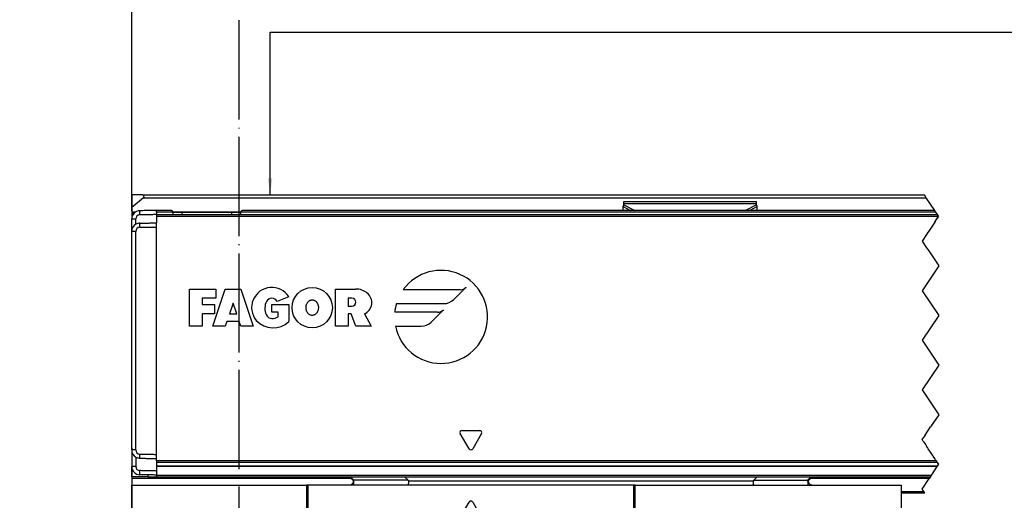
# Model space of a CAD drawing. Header units: millimetres. Extents: x -418 to 2050, y -784 to 1107.
# Tile 4 of 61: x -316 to -197, y 23 to 82. Entities that reach past the tile are written whole.
import ezdxf

# ---------------------------------------------------------------- set-up
doc = ezdxf.new("R2010")
doc.units = ezdxf.units.MM
doc.linetypes.add('DOT_CENTER', pattern=[14, 12, -1, 0, -1])
doc.layers.add('1', color=7, linetype='Continuous')
doc.styles.add('CONVERTER_12', font='txt.shx', dxfattribs={"width": 0.9})
doc.dimstyles.new('ME10_DIM_25', dxfattribs={"dimtxt": 2, "dimasz": 2, "dimexe": 1, "dimexo": 1, "dimgap": 1, "dimtad": 1, "dimdsep": 46, "dimtxsty": 'CONVERTER_12', "dimsah": 1, "dimcen": 0.09, "dimclrd": 2, "dimclre": 2, "dimclrt": 2, "dimadec": 0, "dimazin": 0, "dimtol": 1, "dimtp": 0.4, "dimtm": 0.4, "dimtfac": 0.75, "dimtdec": 0, "dimtix": 1, "dimtmove": 0, "dimatfit": 3, "dimfxl": 1, "dimtolj": 1, "dimtzin": 0, "dimarcsym": 0})
doc.dimstyles.new('ME10_DIM_31', dxfattribs={"dimtxt": 2, "dimasz": 2, "dimexe": 1, "dimexo": 1, "dimgap": 1, "dimtad": 1, "dimdsep": 46, "dimtxsty": 'CONVERTER_12', "dimsah": 1, "dimcen": 0.09, "dimclrd": 2, "dimclre": 2, "dimclrt": 2, "dimadec": 0, "dimazin": 0, "dimtfac": 1, "dimtdec": 4, "dimtix": 1, "dimtmove": 0, "dimatfit": 3, "dimfxl": 1, "dimtolj": 1, "dimtzin": 0, "dimarcsym": 0})
doc.dimstyles.get("Standard").update_dxf_attribs({"dimtxt": 0.18, "dimasz": 0.18, "dimexe": 0.18, "dimexo": 0.0625, "dimgap": 0.09, "dimtad": 0, "dimtih": 1, "dimtoh": 1, "dimdec": 4, "dimzin": 0, "dimdsep": 46, "dimtxsty": 'Standard', "dimcen": 0.09, "dimadec": 0, "dimazin": 0, "dimtfac": 1, "dimtdec": 4, "dimtofl": 0, "dimtmove": 0, "dimatfit": 3, "dimfxl": 1, "dimtolj": 1, "dimtzin": 0, "dimarcsym": 0})

# ---------------------------------------------------------------- blocks, each defined once
blk = doc.blocks.new('B-B__14', base_point=(-290.14, 4.2))
at = {"layer": '1', "color": 2, "linetype": 'DOT_CENTER'}
blk.add_line((-289.89, -29.24), (-289.89, 102.45), dxfattribs=at)
blk = doc.blocks.new('REGLA_SV2-1340__16', base_point=(-302.89, 26.25))
at = {"color": 3, "linetype": 'Continuous'}
for p, q in [((-301.9, 57.92), (-301.91, 58.42)), ((-302.89, 57.42), (-302.39, 57.42)), ((-298.79, 58.25), (-299.89, 58.25)), ((-299.89, 57.76), (-205.36, 57.76)), ((-297.89, 58.25), (-298.79, 58.25)), ((-297.86, 58.25), (-297.89, 58.25)), ((-296.79, 57.96), (-296.79, 58.25)), ((-290.79, 57.96), (-290.79, 58.25)), ((-288.79, 58.25), (-289.72, 58.25)), ((-237.08, 58.25), (-288.79, 58.25)), ((-205.69, 58.25), (-237.08, 58.25)), ((-301.9, 56.42), (-301.91, 56.92)), ((-302.39, 55.92), (-302.89, 55.92)), ((-295.89, 44.45), (-295.89, 48.95)), ((-295.89, 48.95), (-292.7, 48.95)), ((-293.08, 44.45), (-291.58, 48.95)), ((-292.7, 48.95), (-292.7, 47.83)), ((-291.58, 48.95), (-289.7, 48.95)), ((-289.7, 48.95), (-288.2, 44.45)), ((-278.24, 44.45), (-278.24, 48.95)), ((-278.24, 48.95), (-275.8, 48.95)), ((-263.2, 48.87), (-270.06, 48.87)), ((-263.96, 47.67), (-262.46, 49.17)), ((-294.39, 47.83), (-294.39, 47.08)), ((-292.7, 47.83), (-294.39, 47.83)), ((-283.89, 48.01), (-285.29, 47.45)), ((-276.27, 47.83), (-276.74, 47.83)), ((-276.74, 47.83), (-276.74, 46.89)), ((-294.39, 47.08), (-292.89, 47.08)), ((-292.89, 47.08), (-292.89, 45.95)), ((-290.64, 47.26), (-291.08, 45.95)), ((-290.2, 45.95), (-290.64, 47.26)), ((-285.95, 47.08), (-283.88, 47.08)), ((-285.94, 46.14), (-285.95, 47.08)), ((-283.88, 47.08), (-283.88, 45.01)), ((-276.74, 46.89), (-276.27, 46.89)), ((-270.89, 47.18), (-265.16, 47.18)), ((-266.69, 44.94), (-265.19, 46.44)), ((-294.39, 45.95), (-294.39, 44.45)), ((-292.89, 45.95), (-294.39, 45.95)), ((-291.08, 45.95), (-290.2, 45.95)), ((-285.19, 46.14), (-285.94, 46.14)), ((-285.19, 45.58), (-285.19, 46.14)), ((-276.74, 45.95), (-276.74, 44.45)), ((-276.36, 45.95), (-276.74, 45.95)), ((-275.8, 44.45), (-276.36, 45.95)), ((-274.76, 45.95), (-273.93, 44.45)), ((-265.93, 46.14), (-271.1, 46.14)), ((-294.39, 44.45), (-295.89, 44.45)), ((-291.58, 44.45), (-293.08, 44.45)), ((-291.39, 45.01), (-291.58, 44.45)), ((-289.89, 45.01), (-291.39, 45.01)), ((-289.7, 44.45), (-289.89, 45.01)), ((-288.2, 44.45), (-289.7, 44.45)), ((-276.74, 44.45), (-278.24, 44.45)), ((-273.93, 44.45), (-275.8, 44.45)), ((-271.01, 44.45), (-267.89, 44.45)), ((-262.11, 29.63), (-263.17, 31.48)), ((-262.96, 31.85), (-260.82, 31.85)), ((-260.61, 31.48), (-261.67, 29.63)), ((-302.39, 29.49), (-302.89, 29.49)), ((-301.91, 28.49), (-301.9, 28.99)), ((-302.39, 27.49), (-302.89, 27.49)), ((-205.62, 28.16), (-299.89, 28.16)), ((-205.5, 27.98), (-299.89, 27.98)), ((-299.89, 27.56), (-205.48, 27.56)), ((-301.91, 26.49), (-301.9, 26.99)), ((-299.89, 26.45), (-206.22, 26.45))]:
    blk.add_line(p, q, dxfattribs=at)
at = {"color": 7, "linetype": 'Continuous'}
for p, q in [((-298.15, 58.45), (-299.89, 58.45)), ((-299.89, 58.25), (-299.89, 58.45)), ((-205.82, 58.45), (-289.43, 58.45)), ((-302.89, 55.92), (-302.89, 57.42)), ((-299.89, 58.25), (-299.89, 57.96)), ((-299.89, 57.96), (-205.49, 57.96)), ((-299.89, 57.96), (-299.89, 57.76)), ((-299.89, 57.76), (-299.89, 56.95)), ((-297.86, 58.25), (-296.83, 58.25)), ((-296.83, 58.25), (-296.79, 58.25)), ((-296.79, 58.25), (-295.47, 58.25)), ((-295.47, 58.25), (-294.31, 58.25)), ((-294.31, 58.25), (-291.89, 58.25)), ((-291.89, 58.25), (-290.79, 58.25)), ((-290.79, 58.25), (-289.72, 58.25)), ((-299.89, 56.45), (-299.89, 56.95)), ((-299.89, 28.95), (-299.89, 56.45)), ((-302.89, 53.75), (-302.89, 55.92)), ((-302.89, 53.55), (-302.89, 53.75)), ((-302.89, 30.95), (-302.89, 53.55)), ((-302.89, 30.75), (-302.89, 30.95)), ((-302.89, 29.49), (-302.89, 30.75)), ((-302.89, 29.49), (-302.89, 27.49)), ((-299.89, 28.45), (-299.89, 28.95)), ((-299.89, 28.16), (-299.89, 28.45)), ((-299.89, 28.14), (-299.89, 27.98)), ((-299.89, 27.98), (-299.89, 27.56)), ((-299.89, 27.56), (-299.89, 27.54)), ((-299.89, 27.54), (-299.89, 26.95)), ((-299.89, 27.54), (-205.5, 27.54)), ((-299.89, 26.95), (-299.89, 26.45)), ((-299.89, 26.45), (-299.89, 26.25)), ((-299.89, 26.25), (-287.89, 26.25)), ((-287.89, 26.25), (-276.59, 26.25)), ((-276.59, 26.25), (-220.62, 26.25)), ((-220.62, 26.25), (-206.35, 26.25))]:
    blk.add_line(p, q, dxfattribs=at)
at = {"color": 2, "linetype": 'DOT_CENTER'}
for p, q in [((-205.72, 58.29), (-205.82, 58.45)), ((-205.82, 57.05), (-205.69, 57.24)), ((-205.69, 58.25), (-205.72, 58.29)), ((-205.49, 57.96), (-205.69, 58.25)), ((-205.69, 57.24), (-205.36, 57.76)), ((-205.48, 57.95), (-205.49, 57.96)), ((-205.36, 57.76), (-205.48, 57.95)), ((-206.55, 55.95), (-206.69, 55.75)), ((-205.83, 57.04), (-206.55, 55.95)), ((-205.82, 57.05), (-205.83, 57.04)), ((-206.82, 55.55), (-207.35, 54.75)), ((-207.35, 54.75), (-206.82, 53.95)), ((-206.69, 55.75), (-206.82, 55.55)), ((-206.82, 53.95), (-206.68, 53.75)), ((-206.68, 53.75), (-206.55, 53.55)), ((-206.55, 53.55), (-205.35, 51.75)), ((-205.35, 51.75), (-207.35, 48.75)), ((-207.35, 48.75), (-205.35, 45.75)), ((-205.35, 45.75), (-207.35, 42.75)), ((-207.35, 42.75), (-205.35, 39.75)), ((-205.35, 39.75), (-207.35, 36.75)), ((-207.35, 36.75), (-205.35, 33.75)), ((-205.35, 33.75), (-206.33, 32.29)), ((-206.71, 31.72), (-206.33, 32.29)), ((-207.22, 30.95), (-207.25, 30.91)), ((-207.11, 31.12), (-207.22, 30.95)), ((-207, 31.28), (-207.11, 31.12)), ((-207, 31.28), (-206.71, 31.72)), ((-207.35, 30.75), (-207.27, 30.87)), ((-207.25, 30.59), (-207.35, 30.75)), ((-207.25, 30.91), (-207.27, 30.87)), ((-207.25, 30.59), (-207.22, 30.55)), ((-207.22, 30.55), (-207.2, 30.52)), ((-207.2, 30.52), (-207.18, 30.5)), ((-207.18, 30.5), (-207.14, 30.43)), ((-207.14, 30.43), (-207.07, 30.32)), ((-207.07, 30.32), (-206.92, 30.11)), ((-206.92, 30.11), (-206.82, 29.95)), ((-206.73, 29.81), (-206.82, 29.95)), ((-206.7, 29.77), (-206.73, 29.81)), ((-206.68, 29.74), (-206.7, 29.77)), ((-206.65, 29.69), (-206.68, 29.74)), ((-206.61, 29.64), (-206.65, 29.69)), ((-206.07, 28.82), (-206.61, 29.64)), ((-206.01, 28.73), (-206.07, 28.82)), ((-205.83, 28.46), (-206.01, 28.73)), ((-205.76, 28.36), (-205.83, 28.46)), ((-205.72, 28.3), (-205.76, 28.36)), ((-205.65, 28.19), (-205.72, 28.3)), ((-205.62, 28.16), (-205.65, 28.19)), ((-205.62, 28.16), (-205.61, 28.14)), ((-205.5, 27.98), (-205.61, 28.14)), ((-205.61, 27.36), (-205.5, 27.54)), ((-205.49, 27.96), (-205.5, 27.98)), ((-205.5, 27.54), (-205.48, 27.56)), ((-205.41, 27.84), (-205.49, 27.96)), ((-205.48, 27.56), (-205.4, 27.68)), ((-205.35, 27.75), (-205.41, 27.84)), ((-205.4, 27.68), (-205.39, 27.69)), ((-205.39, 27.69), (-205.35, 27.75)), ((-206.35, 26.25), (-206.28, 26.37)), ((-206.28, 26.37), (-206.22, 26.45)), ((-206.22, 26.45), (-206.12, 26.59)), ((-206.12, 26.59), (-205.61, 27.36))]:
    blk.add_line(p, q, dxfattribs=at)
at = {"color": 3, "linetype": 'Continuous'}
blk.add_circle((-281.07, 46.7), 2.44, dxfattribs=at)
at = {"color": 7, "linetype": 'Continuous'}
for centre, radius, start, end in [((-301.89, 57.42), 1, 91, 180), ((-301.89, 57.42), 0.5, 91.6289, 179.9962), ((-301.89, 55.92), 1, 120.005, 180), ((-301.89, 55.92), 1, 91, 120.005), ((-301.89, 55.92), 0.5, 91.6288, 179.9959), ((-301.89, 29.49), 1, 180, 239.995), ((-301.89, 29.49), 0.5, 180.0041, 268.3712), ((-301.89, 29.49), 1, 239.995, 269), ((-301.89, 27.49), 1, 180, 269), ((-301.89, 27.49), 0.5, 180.0039, 268.3708)]:
    blk.add_arc(centre, radius, start, end, dxfattribs=at)
at = {"color": 3, "linetype": 'Continuous'}
for centre, radius, start, end in [((-265.5, 45.58), 5.63, 191.537, 144.197), ((-285.95, 46.7), 2.44, 32.579, 219.5977), ((-275.8, 46.75), 2.2, 50.7613, 90), ((-263.2, 49.91), 1.04, 270, 315), ((-285.95, 47.08), 0.752, 29.919, 150.081), ((-276.27, 47.36), 0.469, 270, 90), ((-275.35, 47.31), 1.48, 293.2767, 50.7613), ((-265.16, 48.87), 1.69, 270, 315), ((-284.82, 46.61), 1.97, 154.6231, 202.6199), ((-265.5, 45.58), 5.63, 163.4412, 174.2608), ((-265.93, 47.18), 1.04, 270, 315), ((-285.94, 46.14), 0.75, 202.6199, 270), ((-285.94, 46.98), 1.59, 270, 298.0725), ((-285.79, 47.06), 2.8, 223.129, 312.9833), ((-267.89, 46.14), 1.69, 270, 315), ((-262.96, 31.6), 0.25, 90, 210), ((-260.82, 31.6), 0.25, 330, 90), ((-261.89, 29.75), 0.25, 210, 330)]:
    blk.add_arc(centre, radius, start, end, dxfattribs=at)
at = {"color": 7, "linetype": 'Continuous'}
for points, knots in [([(-299.89, 58.45), (-300.06, 58.45), (-300.39, 58.44), (-300.89, 58.43), (-301.4, 58.43), (-301.74, 58.42), (-301.91, 58.42)], [0, 0, 0, 0, 0.500077, 1.000155, 1.508957, 2.01776, 2.01776, 2.01776, 2.01776]), ([(-297.86, 58.25), (-297.87, 58.28), (-297.89, 58.35), (-297.97, 58.41), (-298.06, 58.44), (-298.12, 58.45), (-298.15, 58.45)], [0, 0, 0, 0, 0.0950945, 0.2040772, 0.2937684, 0.3846964, 0.3846964, 0.3846964, 0.3846964]), ([(-289.43, 58.45), (-289.46, 58.45), (-289.52, 58.44), (-289.61, 58.41), (-289.69, 58.35), (-289.71, 58.28), (-289.72, 58.25)], [0, 0, 0, 0, 0.090928, 0.1806192, 0.2896018, 0.3846964, 0.3846964, 0.3846964, 0.3846964]), ([(-302.39, 56.78), (-302.39, 56.89), (-302.39, 57.1), (-302.39, 57.31), (-302.39, 57.42)], [0, 0, 0, 0, 0.3170095, 0.6340198, 0.6340198, 0.6340198, 0.6340198]), ([(-299.89, 57.96), (-300.06, 57.95), (-300.39, 57.94), (-300.89, 57.94), (-301.4, 57.93), (-301.74, 57.92), (-301.9, 57.92)], [0, 0, 0, 0, 0.500205, 1.000297, 1.508699, 2.014695, 2.014695, 2.014695, 2.014695]), ([(-301.91, 56.92), (-301.74, 56.92), (-301.4, 56.93), (-300.89, 56.93), (-300.39, 56.94), (-300.06, 56.95), (-299.89, 56.95)], [0, 0, 0, 0, 0.508802, 1.017605, 1.517682, 2.01776, 2.01776, 2.01776, 2.01776]), ([(-301.9, 56.42), (-301.74, 56.42), (-301.4, 56.43), (-300.89, 56.43), (-300.39, 56.44), (-300.06, 56.45), (-299.89, 56.45)], [0, 0, 0, 0, 0.505996, 1.014398, 1.514475, 2.014553, 2.014553, 2.014553, 2.014553]), ([(-302.39, 29.49), (-302.39, 31.69), (-302.39, 36.1), (-302.39, 42.7), (-302.39, 49.31), (-302.39, 53.71), (-302.39, 55.92)], [0, 0, 0, 0, 6.607471, 13.21494, 19.822409, 26.42988, 26.42988, 26.42988, 26.42988]), ([(-302.39, 28.62), (-302.39, 28.6), (-302.39, 28.55), (-302.39, 28.34), (-302.39, 27.99), (-302.39, 27.65), (-302.39, 27.49)], [0, 0, 0, 0, 0.067009, 0.134019, 0.634019, 1.13402, 1.13402, 1.13402, 1.13402]), ([(-301.9, 28.99), (-301.74, 28.98), (-301.4, 28.98), (-300.89, 28.97), (-300.39, 28.96), (-300.06, 28.96), (-299.89, 28.95)], [0, 0, 0, 0, 0.505996, 1.014398, 1.514475, 2.014553, 2.014553, 2.014553, 2.014553]), ([(-301.91, 28.49), (-301.74, 28.48), (-301.4, 28.48), (-300.89, 28.47), (-300.39, 28.46), (-300.06, 28.46), (-299.89, 28.45)], [0, 0, 0, 0, 0.508802, 1.017605, 1.517682, 2.01776, 2.01776, 2.01776, 2.01776]), ([(-299.89, 26.45), (-300.06, 26.46), (-300.39, 26.46), (-300.89, 26.47), (-301.4, 26.48), (-301.74, 26.48), (-301.91, 26.49)], [0, 0, 0, 0, 0.500077, 1.000155, 1.508957, 2.01776, 2.01776, 2.01776, 2.01776]), ([(-299.89, 26.95), (-300.06, 26.96), (-300.39, 26.96), (-300.89, 26.97), (-301.4, 26.98), (-301.74, 26.98), (-301.9, 26.99)], [0, 0, 0, 0, 0.502696, 1.000155, 1.508557, 2.014556, 2.014556, 2.014556, 2.014556])]:
    blk.add_open_spline(points, degree=3, knots=knots, dxfattribs=at)
for points in [[(-297.86, 57.96), (-297.86, 58.01), (-297.86, 58.11), (-297.86, 58.2), (-297.86, 58.25)], [(-289.72, 58.25), (-289.72, 58.2), (-289.72, 58.11), (-289.72, 58.01), (-289.72, 57.96)], [(-299.89, 28.16), (-299.89, 28.15), (-299.89, 28.15), (-299.89, 28.14), (-299.89, 28.14)]]:
    blk.add_open_spline(points, degree=3, dxfattribs=at)
at = {"color": 3, "linetype": 'Continuous'}
blk.add_open_spline([(-281.07, 47.64), (-281.08, 47.64), (-281.11, 47.64), (-281.17, 47.63), (-281.26, 47.61), (-281.35, 47.57), (-281.44, 47.52), (-281.53, 47.45), (-281.6, 47.37), (-281.67, 47.28), (-281.72, 47.17), (-281.77, 47.05), (-281.79, 46.95), (-281.81, 46.87), (-281.82, 46.79), (-281.82, 46.7), (-281.82, 46.59), (-281.8, 46.45), (-281.75, 46.3), (-281.69, 46.17), (-281.64, 46.08), (-281.58, 46.01), (-281.52, 45.94), (-281.42, 45.87), (-281.31, 45.81), (-281.19, 45.77), (-281.08, 45.76), (-280.96, 45.77), (-280.87, 45.8), (-280.78, 45.83), (-280.71, 45.87), (-280.63, 45.94), (-280.56, 46.01), (-280.5, 46.08), (-280.45, 46.17), (-280.39, 46.3), (-280.34, 46.46), (-280.32, 46.64), (-280.32, 46.81), (-280.35, 46.97), (-280.39, 47.11), (-280.43, 47.2), (-280.48, 47.27), (-280.52, 47.34), (-280.57, 47.4), (-280.65, 47.48), (-280.73, 47.54), (-280.83, 47.59), (-280.92, 47.62), (-281, 47.64), (-281.05, 47.64), (-281.06, 47.64), (-281.07, 47.64)], degree=3, knots=[0, 0, 0, 0, 0.034231, 0.07521, 0.197599, 0.299731, 0.376674, 0.513787, 0.626341, 0.704093, 0.85248, 0.982072, 1.087625, 1.161967, 1.228529, 1.321956, 1.437764, 1.572532, 1.744058, 1.8854, 1.994458, 2.066457, 2.157589, 2.281277, 2.429038, 2.526545, 2.658069, 2.759139, 2.887207, 2.947955, 3.029772, 3.131029, 3.251672, 3.321253, 3.429119, 3.570181, 3.742071, 3.922044, 4.100921, 4.277907, 4.407159, 4.514506, 4.597757, 4.653581, 4.738093, 4.849382, 4.980725, 5.061713, 5.162854, 5.281154, 5.298781, 5.316372, 5.316372, 5.316372, 5.316372], dxfattribs=at)
blk = doc.blocks.new('CABEZA_RANURADA_REGLA_SV2__17', base_point=(-302.89, 4.15))
at = {"color": 7, "linetype": 'Continuous'}
for p, q in [((-276.59, 26.25), (-276.1, 25.76)), ((-269.49, 25.84), (-269.9, 26.25)), ((-227.29, 26.25), (-227.7, 25.84)), ((-221.11, 25.76), (-220.62, 26.25)), ((-302.89, 24.45), (-302.89, 25.25)), ((-302.89, 25.25), (-281.76, 25.25)), ((-281.59, 25.25), (-281.76, 25.25)), ((-281.76, 25.25), (-281.76, 4.45)), ((-281.59, 25.25), (-281.59, 4.15)), ((-276.52, 25.25), (-281.59, 25.25)), ((-276.11, 25.25), (-276.52, 25.25)), ((-269.49, 25.25), (-276.11, 25.25)), ((-242.19, 25.25), (-269.49, 25.25)), ((-242.02, 25.25), (-242.19, 25.25)), ((-242.19, 4.15), (-242.19, 25.25)), ((-242.02, 25.25), (-227.7, 25.25)), ((-242.02, 4.45), (-242.02, 25.25)), ((-227.7, 25.25), (-221.1, 25.25)), ((-221.1, 25.25), (-220.68, 25.25)), ((-220.68, 25.25), (-209.89, 25.25)), ((-209.89, 25.25), (-209.89, 4.45)), ((-302.89, 24.25), (-302.89, 24.45)), ((-302.89, 4.45), (-302.89, 24.25)), ((-295.84, 16.25), (-293.73, 19.9)), ((-293.73, 19.9), (-286.05, 19.9)), ((-286.05, 19.9), (-283.94, 16.25)), ((-239.84, 16.25), (-237.73, 19.9)), ((-237.73, 19.9), (-230.05, 19.9)), ((-230.05, 19.9), (-228.19, 16.68)), ((-287.89, 18.55), (-291.89, 18.55)), ((-231.89, 18.55), (-235.89, 18.55)), ((-228.19, 15.83), (-228.19, 16.68)), ((-293.73, 12.6), (-295.84, 16.25)), ((-283.94, 16.25), (-286.05, 12.6)), ((-237.73, 12.6), (-239.84, 16.25)), ((-228.19, 15.83), (-230.05, 12.6)), ((-291.89, 13.95), (-287.89, 13.95)), ((-235.89, 13.95), (-231.89, 13.95)), ((-286.05, 12.6), (-293.73, 12.6)), ((-230.05, 12.6), (-237.73, 12.6)), ((-281.76, 4.45), (-302.89, 4.45)), ((-302.89, 4.45), (-302.89, 4.15)), ((-281.59, 4.15), (-302.89, 4.15)), ((-281.59, 4.15), (-281.76, 4.45)), ((-242.19, 4.15), (-281.59, 4.15)), ((-242.02, 4.45), (-242.19, 4.15)), ((-242.19, 4.15), (-209.89, 4.15)), ((-242.02, 4.45), (-209.89, 4.45)), ((-209.89, 4.15), (-209.89, 4.45))]:
    blk.add_line(p, q, dxfattribs=at)
at = {"color": 3, "linetype": 'Continuous'}
for p, q in [((-276.43, 26.25), (-276.02, 25.84)), ((-221.19, 25.84), (-220.78, 26.25)), ((-269.49, 25.84), (-276.02, 25.84)), ((-269.44, 25.75), (-227.75, 25.75)), ((-227.7, 25.84), (-221.19, 25.84)), ((-263.17, 21.34), (-262.11, 23.19)), ((-261.67, 23.19), (-260.61, 21.34)), ((-296.7, 16.25), (-294.16, 20.65)), ((-294.16, 20.65), (-285.62, 20.65)), ((-285.62, 20.65), (-283.08, 16.25)), ((-260.82, 20.96), (-262.96, 20.96)), ((-240.7, 16.25), (-238.16, 20.65)), ((-238.16, 20.65), (-229.62, 20.65)), ((-229.62, 20.65), (-227.44, 16.88)), ((-227.44, 15.62), (-227.44, 16.88)), ((-294.16, 11.85), (-296.7, 16.25)), ((-283.08, 16.25), (-285.62, 11.85)), ((-238.16, 11.85), (-240.7, 16.25)), ((-227.44, 15.62), (-229.62, 11.85)), ((-285.62, 11.85), (-294.16, 11.85)), ((-229.62, 11.85), (-238.16, 11.85))]:
    blk.add_line(p, q, dxfattribs=at)
at = {"color": 7, "linetype": 'Continuous'}
for centre, radius, start, end in [((-269.57, 25.74), 0.131, 3.7675, 48.9854), ((-227.62, 25.74), 0.13, 131.0124, 176.2306), ((-291.89, 16.25), 2.3, 90, 270), ((-287.89, 16.25), 2.3, 270, 90), ((-235.89, 16.25), 2.3, 90, 270), ((-231.89, 16.25), 2.3, 270, 90)]:
    blk.add_arc(centre, radius, start, end, dxfattribs=at)
at = {"color": 3, "linetype": 'Continuous'}
for centre, start, end in [((-261.89, 23.06), 30, 150), ((-262.96, 21.21), 150, 270), ((-260.82, 21.21), 270, 30)]:
    blk.add_arc(centre, 0.25, start, end, dxfattribs=at)
at = {"color": 7, "linetype": 'Continuous'}
for points, knots in [([(-276.52, 25.25), (-276.5, 25.26), (-276.43, 25.27), (-276.32, 25.32), (-276.2, 25.41), (-276.12, 25.54), (-276.08, 25.65), (-276.08, 25.73), (-276.09, 25.75), (-276.1, 25.76)], [0, 0, 0, 0, 0.0741165, 0.2021672, 0.3703056, 0.5215738, 0.6576733, 0.7087043, 0.7462659, 0.7462659, 0.7462659, 0.7462659]), ([(-269.44, 25.75), (-269.44, 25.69), (-269.44, 25.57), (-269.46, 25.42), (-269.46, 25.31), (-269.48, 25.27), (-269.49, 25.25)], [0, 0, 0, 0, 0.1945783, 0.3538246, 0.4620183, 0.5052321, 0.5052321, 0.5052321, 0.5052321]), ([(-227.7, 25.25), (-227.71, 25.27), (-227.73, 25.31), (-227.73, 25.42), (-227.75, 25.57), (-227.75, 25.69), (-227.75, 25.75)], [0, 0, 0, 0, 0.0431727, 0.1513554, 0.3105983, 0.5051762, 0.5051762, 0.5051762, 0.5051762]), ([(-221.11, 25.76), (-221.12, 25.74), (-221.14, 25.69), (-221.11, 25.6), (-221.06, 25.5), (-220.99, 25.4), (-220.88, 25.32), (-220.77, 25.27), (-220.7, 25.26), (-220.68, 25.25)], [0, 0, 0, 0, 0.0617855, 0.1752028, 0.2702151, 0.3767851, 0.5462663, 0.6736439, 0.7455091, 0.7455091, 0.7455091, 0.7455091]), ([(-294.16, 20.65), (-294.14, 20.61), (-294.08, 20.52), (-294, 20.38), (-293.93, 20.24), (-293.86, 20.12), (-293.79, 20.01), (-293.75, 19.94), (-293.73, 19.9)], [0, 0, 0, 0, 0.1387235, 0.3314136, 0.4767643, 0.6123724, 0.7391989, 0.8660254, 0.8660254, 0.8660254, 0.8660254]), ([(-285.62, 20.65), (-285.65, 20.6), (-285.7, 20.51), (-285.78, 20.36), (-285.86, 20.24), (-285.93, 20.12), (-285.99, 20.01), (-286.03, 19.94), (-286.05, 19.9)], [0, 0, 0, 0, 0.1685037, 0.3314136, 0.5008844, 0.6123724, 0.7391989, 0.8660254, 0.8660254, 0.8660254, 0.8660254]), ([(-238.16, 20.65), (-238.13, 20.6), (-238.08, 20.51), (-237.99, 20.36), (-237.92, 20.23), (-237.85, 20.12), (-237.79, 20.01), (-237.75, 19.94), (-237.73, 19.9)], [0, 0, 0, 0, 0.1679199, 0.3314136, 0.5077583, 0.6123724, 0.7391989, 0.8660254, 0.8660254, 0.8660254, 0.8660254]), ([(-229.62, 20.65), (-229.65, 20.6), (-229.71, 20.5), (-229.79, 20.35), (-229.86, 20.23), (-229.93, 20.12), (-229.99, 20.01), (-230.03, 19.94), (-230.05, 19.9)], [0, 0, 0, 0, 0.1945586, 0.3314136, 0.5096969, 0.6123724, 0.7391989, 0.8660254, 0.8660254, 0.8660254, 0.8660254]), ([(-227.44, 16.88), (-227.49, 16.87), (-227.58, 16.84), (-227.72, 16.8), (-227.85, 16.77), (-227.97, 16.74), (-228.08, 16.71), (-228.15, 16.69), (-228.19, 16.68)], [0, 0, 0, 0, 0.1519158, 0.2971373, 0.4317703, 0.5490381, 0.6627476, 0.7764571, 0.7764571, 0.7764571, 0.7764571]), ([(-296.7, 16.25), (-296.65, 16.25), (-296.54, 16.25), (-296.38, 16.25), (-296.24, 16.25), (-296.1, 16.25), (-295.96, 16.25), (-295.88, 16.25), (-295.84, 16.25)], [0, 0, 0, 0, 0.1688099, 0.3314136, 0.4564809, 0.6123724, 0.7391989, 0.8660254, 0.8660254, 0.8660254, 0.8660254]), ([(-283.08, 16.25), (-283.14, 16.25), (-283.25, 16.25), (-283.41, 16.25), (-283.54, 16.25), (-283.68, 16.25), (-283.82, 16.25), (-283.9, 16.25), (-283.94, 16.25)], [0, 0, 0, 0, 0.1989204, 0.3314136, 0.4561855, 0.6123724, 0.7391989, 0.8660254, 0.8660254, 0.8660254, 0.8660254]), ([(-240.7, 16.25), (-240.64, 16.25), (-240.53, 16.25), (-240.37, 16.25), (-240.24, 16.25), (-240.1, 16.25), (-239.96, 16.25), (-239.88, 16.25), (-239.84, 16.25)], [0, 0, 0, 0, 0.1976792, 0.3314136, 0.4553941, 0.6123724, 0.7391989, 0.8660254, 0.8660254, 0.8660254, 0.8660254]), ([(-227.44, 15.62), (-227.48, 15.64), (-227.58, 15.66), (-227.71, 15.7), (-227.84, 15.73), (-227.96, 15.76), (-228.08, 15.8), (-228.15, 15.82), (-228.19, 15.83)], [0, 0, 0, 0, 0.1250609, 0.2971373, 0.4095104, 0.5490381, 0.6627476, 0.7764571, 0.7764571, 0.7764571, 0.7764571]), ([(-294.16, 11.85), (-294.13, 11.91), (-294.08, 12), (-294, 12.14), (-293.93, 12.26), (-293.86, 12.38), (-293.79, 12.49), (-293.75, 12.57), (-293.73, 12.6)], [0, 0, 0, 0, 0.1929172, 0.3314136, 0.459884, 0.6123724, 0.7391989, 0.8660254, 0.8660254, 0.8660254, 0.8660254]), ([(-285.62, 11.85), (-285.65, 11.9), (-285.7, 12), (-285.78, 12.14), (-285.85, 12.26), (-285.92, 12.38), (-285.99, 12.49), (-286.03, 12.57), (-286.05, 12.6)], [0, 0, 0, 0, 0.1753053, 0.3314136, 0.4783543, 0.6123724, 0.7391989, 0.8660254, 0.8660254, 0.8660254, 0.8660254]), ([(-238.16, 11.85), (-238.13, 11.9), (-238.08, 12), (-237.99, 12.14), (-237.92, 12.27), (-237.85, 12.39), (-237.79, 12.49), (-237.75, 12.57), (-237.73, 12.6)], [0, 0, 0, 0, 0.1662016, 0.3314136, 0.5096719, 0.6123724, 0.7391989, 0.8660254, 0.8660254, 0.8660254, 0.8660254]), ([(-229.62, 11.85), (-229.65, 11.9), (-229.7, 12), (-229.78, 12.13), (-229.85, 12.26), (-229.92, 12.37), (-229.99, 12.49), (-230.03, 12.57), (-230.05, 12.6)], [0, 0, 0, 0, 0.1663153, 0.3314136, 0.4559321, 0.6123724, 0.7391989, 0.8660254, 0.8660254, 0.8660254, 0.8660254])]:
    blk.add_open_spline(points, degree=3, knots=knots, dxfattribs=at)
at = {"color": 3, "linetype": 'Continuous'}
for points, knots in [([(-276.11, 25.25), (-276.09, 25.27), (-276.05, 25.32), (-276.04, 25.45), (-276.02, 25.63), (-276.02, 25.77), (-276.02, 25.84)], [0, 0, 0, 0, 0.0612673, 0.1973464, 0.391351, 0.6083017, 0.6083017, 0.6083017, 0.6083017]), ([(-276.02, 25.84), (-276.03, 25.83), (-276.05, 25.81), (-276.07, 25.79), (-276.09, 25.77), (-276.1, 25.76), (-276.1, 25.76)], [0, 0, 0, 0, 0.044392, 0.080644, 0.1079609, 0.1118633, 0.1118633, 0.1118633, 0.1118633]), ([(-221.19, 25.84), (-221.19, 25.77), (-221.19, 25.63), (-221.17, 25.45), (-221.16, 25.32), (-221.11, 25.27), (-221.1, 25.25)], [0, 0, 0, 0, 0.2168263, 0.4106589, 0.5465665, 0.6076479, 0.6076479, 0.6076479, 0.6076479]), ([(-221.11, 25.76), (-221.11, 25.77), (-221.11, 25.77), (-221.13, 25.79), (-221.15, 25.81), (-221.18, 25.83), (-221.19, 25.84)], [0, 0, 0, 0, 0.0104252, 0.0208504, 0.0727862, 0.1120602, 0.1120602, 0.1120602, 0.1120602])]:
    blk.add_open_spline(points, degree=3, knots=knots, dxfattribs=at)
at = {"layer": '1', "color": 2, "linetype": 'DOT_CENTER'}
for p, q in [((-291.89, 19.55), (-291.89, 12.95)), ((-287.89, 19.55), (-287.89, 12.95)), ((-235.89, 19.55), (-235.89, 12.95)), ((-231.89, 19.55), (-231.89, 12.95)), ((-288.59, 16.25), (-295.19, 16.25)), ((-284.59, 16.25), (-291.19, 16.25)), ((-232.59, 16.25), (-239.19, 16.25)), ((-228.59, 16.25), (-235.19, 16.25))]:
    blk.add_line(p, q, dxfattribs=at)
blk = doc.blocks.new('SOPORTE_SV2__18', base_point=(-302.89, 24.25))
at = {"color": 7, "linetype": 'Continuous'}
for p, q in [((-301.59, 60.35), (-302.89, 60.35)), ((-302.89, 60.35), (-302.89, 58.8)), ((-301.46, 59.99), (-302.89, 58.8)), ((-301.59, 60.35), (-207.08, 60.35)), ((-243.39, 59.52), (-227.39, 59.52)), ((-243.39, 59.3), (-243.39, 59.52)), ((-227.39, 59.3), (-227.39, 59.52)), ((-302.89, 58.8), (-302.89, 58.29)), ((-243.5, 58.92), (-243.39, 59.13)), ((-243.49, 58.45), (-243.5, 58.92)), ((-243.39, 59.13), (-243.39, 59.3)), ((-227.39, 59.13), (-227.39, 59.3)), ((-227.28, 58.92), (-227.39, 59.13)), ((-227.29, 58.45), (-227.28, 58.92)), ((-302.89, 58.29), (-302.89, 58.25)), ((-302.89, 58.25), (-302.89, 58.05)), ((-302.89, 58.25), (-302.45, 58.25)), ((-302.89, 58.05), (-302.89, 57.75)), ((-302.89, 57.75), (-302.83, 57.75)), ((-297.86, 58.25), (-296.83, 58.25)), ((-296.83, 58.25), (-296.79, 58.25)), ((-296.79, 58.25), (-295.47, 58.25)), ((-295.47, 58.25), (-294.31, 58.25)), ((-294.31, 58.25), (-291.89, 58.25)), ((-291.89, 58.25), (-290.79, 58.25)), ((-290.79, 58.25), (-289.72, 58.25)), ((-302.89, 53.55), (-302.89, 53.75)), ((-302.89, 30.95), (-302.89, 53.55)), ((-302.89, 30.75), (-302.89, 30.95)), ((-302.89, 29.49), (-302.89, 30.75)), ((-302.89, 29.49), (-302.89, 27.49)), ((-302.89, 26.25), (-302.89, 27.49)), ((-300.89, 26.25), (-302.89, 26.25)), ((-302.89, 26.25), (-302.89, 26.05)), ((-300.89, 26.25), (-300.89, 26.47)), ((-300.89, 26.25), (-299.89, 26.25)), ((-299.89, 26.25), (-287.89, 26.25)), ((-287.89, 26.25), (-276.59, 26.25)), ((-276.59, 26.25), (-220.62, 26.25)), ((-220.62, 26.25), (-206.35, 26.25)), ((-302.89, 26.05), (-302.89, 25.25)), ((-302.89, 24.45), (-302.89, 25.25)), ((-302.89, 24.25), (-302.89, 24.45)), ((-207.02, 24.25), (-209.89, 24.25))]:
    blk.add_line(p, q, dxfattribs=at)
at = {"color": 3, "linetype": 'Continuous'}
for p, q in [((-301.46, 59.99), (-206.85, 59.99)), ((-243.5, 58.92), (-242.59, 58.45)), ((-243.39, 59.3), (-227.39, 59.3)), ((-243.39, 59.13), (-242.08, 58.45)), ((-227.39, 59.13), (-228.7, 58.45)), ((-227.28, 58.92), (-228.19, 58.45)), ((-302.89, 58.29), (-302.37, 58.29)), ((-302.67, 58.05), (-302.89, 58.05)), ((-298.79, 58.25), (-299.89, 58.25)), ((-297.89, 58.25), (-298.79, 58.25)), ((-297.86, 58.25), (-297.89, 58.25)), ((-297.87, 58.29), (-289.71, 58.29)), ((-288.79, 58.25), (-289.72, 58.25)), ((-237.08, 58.25), (-288.79, 58.25)), ((-276.38, 26.05), (-302.89, 26.05)), ((-206.49, 26.05), (-220.82, 26.05)), ((-209.89, 24.45), (-207.15, 24.45))]:
    blk.add_line(p, q, dxfattribs=at)
at = {"color": 2, "linetype": 'DOT_CENTER'}
for p, q in [((-206.85, 59.99), (-207.08, 60.35)), ((-205.82, 58.45), (-206.85, 59.99)), ((-205.72, 58.29), (-205.82, 58.45)), ((-205.82, 57.05), (-205.69, 57.24)), ((-205.69, 57.24), (-205.35, 57.75)), ((-206.55, 55.95), (-206.69, 55.75)), ((-205.83, 57.04), (-206.55, 55.95)), ((-205.82, 57.05), (-205.83, 57.04)), ((-206.82, 55.55), (-207.35, 54.75)), ((-207.35, 54.75), (-206.82, 53.95)), ((-206.82, 53.95), (-206.68, 53.75)), ((-206.68, 53.75), (-206.55, 53.55)), ((-206.55, 53.55), (-205.35, 51.75)), ((-205.35, 51.75), (-207.35, 48.75)), ((-207.35, 48.75), (-205.35, 45.75)), ((-205.35, 45.75), (-207.35, 42.75)), ((-207.35, 42.75), (-205.35, 39.75)), ((-205.35, 39.75), (-207.35, 36.75)), ((-207.35, 36.75), (-205.35, 33.75)), ((-205.35, 33.75), (-206.33, 32.29)), ((-206.71, 31.72), (-206.33, 32.29)), ((-207.22, 30.95), (-207.25, 30.91)), ((-207.11, 31.12), (-207.22, 30.95)), ((-207, 31.28), (-207.11, 31.12)), ((-207, 31.28), (-206.71, 31.72)), ((-207.35, 30.75), (-207.27, 30.87)), ((-207.25, 30.59), (-207.35, 30.75)), ((-207.25, 30.91), (-207.27, 30.87)), ((-207.25, 30.59), (-207.22, 30.55)), ((-207.22, 30.55), (-207.2, 30.52)), ((-207.2, 30.52), (-207.18, 30.5)), ((-207.18, 30.5), (-207.14, 30.43)), ((-207.14, 30.43), (-207.07, 30.32)), ((-207.07, 30.32), (-206.92, 30.11)), ((-206.92, 30.11), (-206.82, 29.95)), ((-206.73, 29.81), (-206.82, 29.95)), ((-206.7, 29.77), (-206.73, 29.81)), ((-206.68, 29.74), (-206.7, 29.77)), ((-206.65, 29.69), (-206.68, 29.74)), ((-206.61, 29.64), (-206.65, 29.69)), ((-206.07, 28.82), (-206.61, 29.64)), ((-206.01, 28.73), (-206.07, 28.82)), ((-205.83, 28.46), (-206.01, 28.73)), ((-205.76, 28.36), (-205.83, 28.46)), ((-205.72, 28.3), (-205.76, 28.36)), ((-205.65, 28.19), (-205.72, 28.3)), ((-205.62, 28.16), (-205.65, 28.19)), ((-205.62, 28.16), (-205.61, 28.14)), ((-205.5, 27.98), (-205.61, 28.14)), ((-205.61, 27.36), (-205.5, 27.54)), ((-205.49, 27.96), (-205.5, 27.98)), ((-205.5, 27.54), (-205.48, 27.56)), ((-205.41, 27.84), (-205.49, 27.96)), ((-205.48, 27.56), (-205.4, 27.68)), ((-205.35, 27.75), (-205.41, 27.84)), ((-205.4, 27.68), (-205.39, 27.69)), ((-205.39, 27.69), (-205.35, 27.75)), ((-206.35, 26.25), (-206.49, 26.05)), ((-206.35, 26.25), (-206.28, 26.37)), ((-206.28, 26.37), (-206.22, 26.45)), ((-206.22, 26.45), (-206.12, 26.59)), ((-206.12, 26.59), (-205.61, 27.36)), ((-207.35, 24.75), (-206.49, 26.05)), ((-207.15, 24.45), (-207.35, 24.75)), ((-207.02, 24.25), (-207.15, 24.45))]:
    blk.add_line(p, q, dxfattribs=at)
at = {"color": 7, "linetype": 'Continuous'}
blk.add_arc((-301.59, 60.15), 0.2, 310, 90, dxfattribs=at)
blk = doc.blocks.new('REGLA_SV2-1340mm__19', base_point=(-302.89, 4.15))
for name, p in [('SOPORTE_SV2__18', (-302.89, 24.25)), ('REGLA_SV2-1340__16', (-302.89, 26.25)), ('CABEZA_RANURADA_REGLA_SV2__17', (-302.89, 4.15))]:
    blk.add_blockref(name, p)
blk = doc.blocks.new('*D89')
at = {"layer": '1', "color": 2, "linetype": 'Continuous'}
for p, q in [((-302.89, 58.42), (-302.89, 92.26)), ((348.11, 58.42), (348.11, 92.26)), ((-302.89, 91.26), (348.11, 91.26))]:
    blk.add_line(p, q, dxfattribs=at)
at = {"layer": '1', "color": 2}
for points in [[(-300.89, 91.52), (-300.89, 90.99), (-302.89, 91.26)], [(346.11, 90.99), (346.11, 91.52), (348.11, 91.26)]]:
    blk.add_solid(points, dxfattribs=at)
at = {"layer": '1', "color": 2, "insert": (14.5, 92.26), "char_height": 2, "attachment_point": 7, "rotation": 0.0001, "line_spacing_factor": 0.60024, "style": 'CONVERTER_12'}
blk.add_mtext('\\C2;(CM+105)\\C2;\\H1.5;{\\Fgdt;`}0,4', dxfattribs=at)
blk = doc.blocks.new('*D95')
at = {"layer": '1', "color": 2, "linetype": 'Continuous'}
for p, q in [((-302.89, 29.75), (-302.89, 21.52)), ((-302.89, 21.52), (-309.01, 8.89)), ((-309.01, 8.89), (-309.01, -22.81)), ((-302.89, 3.45), (-302.89, -22.81)), ((-309.01, -21.81), (-302.89, -21.81)), ((-305.01, -21.81), (-309.01, -21.81)), ((-302.89, -21.81), (-306.89, -21.81))]:
    blk.add_line(p, q, dxfattribs=at)
at = {"layer": '1', "color": 2}
for points in [[(-307.01, -21.55), (-307.01, -22.07), (-309.01, -21.81)], [(-304.89, -22.07), (-304.89, -21.55), (-302.89, -21.81)]]:
    blk.add_solid(points, dxfattribs=at)
at = {"layer": '1', "color": 2, "insert": (-316.56, -20.81), "char_height": 2, "attachment_point": 7, "rotation": 0.0001, "line_spacing_factor": 0.60024, "style": 'CONVERTER_12'}
blk.add_mtext('0', dxfattribs=at)
blk = doc.blocks.new('Front1', base_point=(-215.39, 32.25))
at = {"layer": '1', "color": 2}
blk.add_solid([(-286.416, 62.348), (-285.889, 62.348), (-286.153, 60.348)], dxfattribs=at)
blk.add_blockref('REGLA_SV2-1340mm__19', (-302.89, 4.152))
at = {"layer": '1'}
blk.add_blockref('B-B__14', (-290.14, 4.202), dxfattribs=at)
dim = blk.add_linear_dim(base=(-302.89, 91.255), p1=(348.11, 57.417), p2=(-302.89, 57.417), text='(CM+105)', dimstyle='ME10_DIM_25', dxfattribs=at)
dim.commit()
dim.dimension.update_dxf_attribs({"geometry": '*D89', "text_midpoint": (22.61, 93.255), "text_rotation": 0.00014})
dim = blk.add_linear_dim(base=(-309.009420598, -21.808384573), p1=(-302.889999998, 4.452499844), p2=(-302.889999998, 30.747500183), dimstyle='ME10_DIM_31', dxfattribs=at)
dim.commit()
dim.dimension.update_dxf_attribs({"geometry": '*D95', "text_midpoint": (-315.960867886, -19.808384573), "text_rotation": 0.000138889})
at = {"layer": '1', "color": 2, "linetype": 'Continuous', "has_arrowhead": 0}
blk.add_leader([(-286.153, 60.348), (-286.153, 80.022), (9.656, 80.022)], dimstyle='Standard', dxfattribs=at)

msp = doc.modelspace()

# ---------------------------------------------------------------- block references
msp.add_blockref('Front1', (-215.39, 32.25))

doc.saveas('drawing.dxf')
